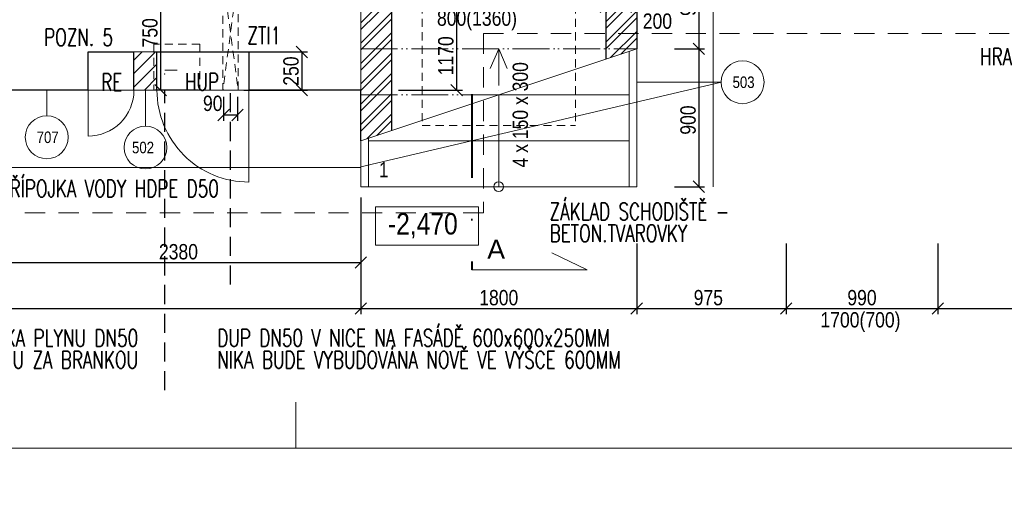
# Model space of a CAD drawing. Header units: millimetres. Extents: x -300958 to -108039, y 30118 to 292543.
# Tile 100 of 256: x -228033 to -221609, y 112355 to 115481. Entities that reach past the tile are written whole.
import ezdxf
from ezdxf.enums import TextEntityAlignment as Align

# ---------------------------------------------------------------- set-up
doc = ezdxf.new("R2010")
doc.units = ezdxf.units.MM
doc.header["$MEASUREMENT"] = 0
for name, pattern in [('ACAD_ISO05W100', [33, 24, -3, 0, -3, 0, -3]), ('DGN Style 2', [879.857395, 527.914437, -351.942958]), ('DGN Style 4', [1094.119168, 546.717885, -273.358943, 0.683397, -273.358943]), ('HIDDEN', [0.375, 0.25, -0.125])]:
    doc.linetypes.add(name, pattern=pattern)
doc.layers.get('0').update_dxf_attribs({"lineweight": 13})
doc.layers.get('Defpoints').update_dxf_attribs({"color": 3, "lineweight": 13})
for name, color, linetype, lineweight in [('dims', 7, 'Continuous', 9), ('Materiály', 1, 'Continuous', 13), ('navrh', 1, 'Continuous', 9), ('popis', 7, 'Continuous', 9), ('PSV', 7, 'Continuous', 13), ('RAMECEK', 7, 'Continuous', 0), ('rez', 7, 'Continuous', 13), ('schody', 7, 'Continuous', 13), ('tenka', 7, 'Continuous', 13), ('výškové kóty', 7, 'Continuous', 13), ('walls', 7, 'Continuous', 13)]:
    doc.layers.add(name, color=color, linetype=linetype, lineweight=lineweight)
doc.styles.add('GENERATED_STYLE_8', font='arial.ttf')
doc.styles.add('null', font='ZT01-R14.shx')
doc.styles.add('STYLE-0', font='ARIALN.TTF')
doc.styles.add('Style-Arial', font='arial.ttf')
doc.linetypes.add('PLYN', pattern='A,5,-0.2,["^A",null,S=0.2,R=0,X=0,Y=0],-0.6', length=5.8)
doc.dimstyles.new('arch', dxfattribs={"dimscale": 50, "dimtxt": 2.5, "dimasz": 2.5, "dimexe": 1.25, "dimexo": 0.9, "dimtad": 1, "dimdec": 0, "dimtxsty": 'STYLE-0', "dimblk": 'ARCHTICK', "dimcen": 2.5, "dimadec": 0, "dimazin": 0, "dimtfac": 1, "dimtdec": 0, "dimtmove": 2, "dimatfit": 3, "dimldrblk": 'ARCHTICK', "dimfxl": 0, "dimarcsym": 0})

# ---------------------------------------------------------------- blocks, each defined once
blk = doc.blocks.new('*U49')
at = {"layer": 'RAMECEK', "linetype": 'Continuous', "lineweight": 0}
blk.add_line((-5250, -11137.5), (-5250, -10837.5), dxfattribs=at)
at = {"layer": 'RAMECEK', "linetype": 'Continuous', "lineweight": 0, "flags": 128}
blk.add_lwpolyline([(-15750, -11137.5), (15750, -11137.5), (15750, 11137.5), (-15750, 11137.5)], close=True, dxfattribs=at)
blk = doc.blocks.new('_ArchTick')
at = {"color": 0, "linetype": 'ByBlock', "flags": 128}
blk.add_lwpolyline([(-0.5, -0.5), (0.5, 0.5)], dxfattribs=at)
blk = doc.blocks.new('*D280')
at = {"layer": 'Defpoints', "color": 0, "linetype": 'Continuous'}
for p in [(-228187.6, 114395), (-225807.6, 114395), (-225807.6, 113895)]:
    blk.add_point(p, dxfattribs=at)
at = {"layer": 'dims', "color": 0, "linetype": 'Continuous', "lineweight": -2}
for p, q in [((-228187.6, 114320), (-228187.6, 113857.5)), ((-225807.6, 114320), (-225807.6, 113857.5)), ((-228187.6, 113895), (-225807.6, 113895))]:
    blk.add_line(p, q, dxfattribs=at)
at = {"layer": 'dims', "color": 0, "linetype": 'Continuous', "lineweight": -2, "xscale": 75, "yscale": 75, "zscale": 75, "rotation": 180}
blk.add_blockref('_ArchTick', (-228187.6, 113895), dxfattribs=at)
at = {"layer": 'dims', "color": 0, "linetype": 'Continuous', "lineweight": -2, "xscale": 75, "yscale": 75, "zscale": 75}
blk.add_blockref('_ArchTick', (-225807.6, 113895), dxfattribs=at)
at = {"layer": 'dims', "color": 0, "linetype": 'Continuous', "insert": (-226997.6, 113964.8), "char_height": 100, "attachment_point": 5, "style": 'STYLE-0'}
blk.add_mtext('2380', dxfattribs=at)
blk = doc.blocks.new('*D281')
at = {"layer": 'Defpoints', "color": 0, "linetype": 'Continuous'}
for p in [(-233207.6, 113895), (-225807.6, 113895), (-225807.6, 113595)]:
    blk.add_point(p, dxfattribs=at)
at = {"layer": 'dims', "color": 0, "linetype": 'Continuous', "lineweight": -2}
for p, q in [((-233207.6, 113820), (-233207.6, 113557.5)), ((-225807.6, 113820), (-225807.6, 113557.5)), ((-233207.6, 113595), (-225807.6, 113595))]:
    blk.add_line(p, q, dxfattribs=at)
at = {"layer": 'dims', "color": 0, "linetype": 'Continuous', "lineweight": -2, "xscale": 75, "yscale": 75, "zscale": 75, "rotation": 180}
blk.add_blockref('_ArchTick', (-233207.6, 113595), dxfattribs=at)
at = {"layer": 'dims', "color": 0, "linetype": 'Continuous', "lineweight": -2, "xscale": 75, "yscale": 75, "zscale": 75}
blk.add_blockref('_ArchTick', (-225807.6, 113595), dxfattribs=at)
at = {"layer": 'dims', "color": 0, "linetype": 'Continuous', "insert": (-229507.6, 113664.8), "char_height": 100, "attachment_point": 5, "style": 'STYLE-0'}
blk.add_mtext('7400', dxfattribs=at)
blk = doc.blocks.new('*D282')
at = {"layer": 'Defpoints', "color": 0, "linetype": 'Continuous'}
for p in [(-222042.6, 114095), (-220682.6, 114095), (-220682.6, 113595)]:
    blk.add_point(p, dxfattribs=at)
at = {"layer": 'dims', "color": 0, "linetype": 'Continuous', "lineweight": -2}
for p, q in [((-222042.6, 114020), (-222042.6, 113557.5)), ((-220682.6, 114020), (-220682.6, 113557.5)), ((-222042.6, 113595), (-220682.6, 113595))]:
    blk.add_line(p, q, dxfattribs=at)
at = {"layer": 'dims', "color": 0, "linetype": 'Continuous', "lineweight": -2, "xscale": 75, "yscale": 75, "zscale": 75, "rotation": 180}
blk.add_blockref('_ArchTick', (-222042.6, 113595), dxfattribs=at)
at = {"layer": 'dims', "color": 0, "linetype": 'Continuous', "lineweight": -2, "xscale": 75, "yscale": 75, "zscale": 75}
blk.add_blockref('_ArchTick', (-220682.6, 113595), dxfattribs=at)
at = {"layer": 'dims', "color": 0, "linetype": 'Continuous', "insert": (-221362.6, 113664.8), "char_height": 100, "attachment_point": 5, "style": 'STYLE-0'}
blk.add_mtext('1360', dxfattribs=at)
blk = doc.blocks.new('*D288')
at = {"layer": 'Defpoints', "color": 0, "linetype": 'Continuous'}
for p in [(-223032.6, 114095), (-222042.6, 114095), (-222042.6, 113595)]:
    blk.add_point(p, dxfattribs=at)
at = {"layer": 'dims', "color": 0, "linetype": 'Continuous', "lineweight": -2}
for p, q in [((-223032.6, 114020), (-223032.6, 113557.5)), ((-222042.6, 114020), (-222042.6, 113557.5)), ((-223032.6, 113595), (-222042.6, 113595))]:
    blk.add_line(p, q, dxfattribs=at)
at = {"layer": 'dims', "color": 0, "linetype": 'Continuous', "lineweight": -2, "xscale": 75, "yscale": 75, "zscale": 75, "rotation": 180}
blk.add_blockref('_ArchTick', (-223032.6, 113595), dxfattribs=at)
at = {"layer": 'dims', "color": 0, "linetype": 'Continuous', "lineweight": -2, "xscale": 75, "yscale": 75, "zscale": 75}
blk.add_blockref('_ArchTick', (-222042.6, 113595), dxfattribs=at)
at = {"layer": 'dims', "color": 0, "linetype": 'Continuous', "insert": (-222537.6, 113664.8), "char_height": 100, "attachment_point": 5, "style": 'STYLE-0'}
blk.add_mtext('990', dxfattribs=at)
blk = doc.blocks.new('*D289')
at = {"layer": 'Defpoints', "color": 0, "linetype": 'Continuous'}
for p in [(-224007.6, 114095), (-223032.6, 114095), (-223032.6, 113595)]:
    blk.add_point(p, dxfattribs=at)
at = {"layer": 'dims', "color": 0, "linetype": 'Continuous', "lineweight": -2}
for p, q in [((-224007.6, 114020), (-224007.6, 113557.5)), ((-223032.6, 114020), (-223032.6, 113557.5)), ((-224007.6, 113595), (-223032.6, 113595))]:
    blk.add_line(p, q, dxfattribs=at)
at = {"layer": 'dims', "color": 0, "linetype": 'Continuous', "lineweight": -2, "xscale": 75, "yscale": 75, "zscale": 75, "rotation": 180}
blk.add_blockref('_ArchTick', (-224007.6, 113595), dxfattribs=at)
at = {"layer": 'dims', "color": 0, "linetype": 'Continuous', "lineweight": -2, "xscale": 75, "yscale": 75, "zscale": 75}
blk.add_blockref('_ArchTick', (-223032.6, 113595), dxfattribs=at)
at = {"layer": 'dims', "color": 0, "linetype": 'Continuous', "insert": (-223540.2, 113664.8), "char_height": 100, "attachment_point": 5, "style": 'STYLE-0'}
blk.add_mtext('975', dxfattribs=at)
blk = doc.blocks.new('*D307')
at = {"layer": 'Defpoints', "color": 0, "linetype": 'Continuous'}
for p in [(-225636.4, 116190), (-225636.4, 115020), (-225182.6, 115020)]:
    blk.add_point(p, dxfattribs=at)
at = {"layer": 'dims', "color": 0, "linetype": 'Continuous', "lineweight": -2}
for p, q in [((-225561.4, 116190), (-225145.1, 116190)), ((-225182.6, 116190), (-225182.6, 115020)), ((-225561.4, 115020), (-225145.1, 115020))]:
    blk.add_line(p, q, dxfattribs=at)
at = {"layer": 'dims', "color": 0, "linetype": 'Continuous', "lineweight": -2, "xscale": 75, "yscale": 75, "zscale": 75}
for p, rotation in [((-225182.6, 116190), 90), ((-225182.6, 115020), 270)]:
    blk.add_blockref('_ArchTick', p, dxfattribs=dict(at, rotation=rotation))
at = {"layer": 'dims', "color": 0, "linetype": 'Continuous', "insert": (-225252.4, 115244.9), "char_height": 100, "attachment_point": 5, "rotation": 90, "style": 'STYLE-0'}
blk.add_mtext('1170', dxfattribs=at)
blk = doc.blocks.new('*U48')
at = {"layer": 'rez', "linetype": 'DGN Style 4', "lineweight": 40}
blk.add_line((-376.1, 573.9), (-376.1, -573.9), dxfattribs=at)
at = {"layer": 'rez', "linetype": 'Continuous', "lineweight": 0, "flags": 128}
blk.add_lwpolyline([(-376.1, -573.9), (376.1, -573.9), (146.2, -463.7)], dxfattribs=at)
blk = doc.blocks.new('*D553')
at = {"layer": 'Defpoints', "color": 0, "linetype": 'Continuous'}
for p in [(-225807.6, 114095), (-224007.6, 114095), (-224007.6, 113595)]:
    blk.add_point(p, dxfattribs=at)
at = {"layer": 'dims', "color": 0, "linetype": 'Continuous', "lineweight": -2}
for p, q in [((-225807.6, 114020), (-225807.6, 113557.5)), ((-224007.6, 114020), (-224007.6, 113557.5)), ((-225807.6, 113595), (-224007.6, 113595))]:
    blk.add_line(p, q, dxfattribs=at)
at = {"layer": 'dims', "color": 0, "linetype": 'Continuous', "lineweight": -2, "xscale": 75, "yscale": 75, "zscale": 75, "rotation": 180}
blk.add_blockref('_ArchTick', (-225807.6, 113595), dxfattribs=at)
at = {"layer": 'dims', "color": 0, "linetype": 'Continuous', "lineweight": -2, "xscale": 75, "yscale": 75, "zscale": 75}
blk.add_blockref('_ArchTick', (-224007.6, 113595), dxfattribs=at)
at = {"layer": 'dims', "color": 0, "linetype": 'Continuous', "insert": (-224907.6, 113664.8), "char_height": 100, "attachment_point": 5, "style": 'STYLE-0'}
blk.add_mtext('1800', dxfattribs=at)
blk = doc.blocks.new('*D917')
at = {"layer": 'Defpoints', "color": 0, "linetype": 'Continuous'}
for p in [(-224207.6, 116065), (-224007.6, 116065), (-224207.6, 115565)]:
    blk.add_point(p, dxfattribs=at)
at = {"layer": 'dims', "color": 0, "linetype": 'Continuous', "lineweight": -2}
for p, q in [((-224207.6, 115990), (-224207.6, 115527.5)), ((-224007.6, 115990), (-224007.6, 115527.5)), ((-224007.6, 115565), (-224207.6, 115565))]:
    blk.add_line(p, q, dxfattribs=at)
at = {"layer": 'dims', "color": 0, "linetype": 'Continuous', "lineweight": -2, "xscale": 75, "yscale": 75, "zscale": 75, "rotation": 180}
blk.add_blockref('_ArchTick', (-224207.6, 115565), dxfattribs=at)
at = {"layer": 'dims', "color": 0, "linetype": 'Continuous', "lineweight": -2, "xscale": 75, "yscale": 75, "zscale": 75}
blk.add_blockref('_ArchTick', (-224007.6, 115565), dxfattribs=at)
at = {"layer": 'dims', "color": 0, "linetype": 'Continuous', "insert": (-223872.3, 115470.5), "char_height": 100, "attachment_point": 5, "style": 'STYLE-0'}
blk.add_mtext('200', dxfattribs=at)
blk = doc.blocks.new('*D919')
at = {"layer": 'Defpoints', "color": 0, "linetype": 'Continuous'}
for p in [(-223836.4, 115290), (-223836.4, 114390), (-223602.2, 114390)]:
    blk.add_point(p, dxfattribs=at)
at = {"layer": 'dims', "color": 0, "linetype": 'Continuous', "lineweight": -2}
for p, q in [((-223761.4, 115290), (-223564.7, 115290)), ((-223602.2, 115290), (-223602.2, 114390)), ((-223761.4, 114390), (-223564.7, 114390))]:
    blk.add_line(p, q, dxfattribs=at)
at = {"layer": 'dims', "color": 0, "linetype": 'Continuous', "lineweight": -2, "xscale": 75, "yscale": 75, "zscale": 75}
for p, rotation in [((-223602.2, 115290), 90), ((-223602.2, 114390), 270)]:
    blk.add_blockref('_ArchTick', p, dxfattribs=dict(at, rotation=rotation))
at = {"layer": 'dims', "color": 0, "linetype": 'Continuous', "insert": (-223672, 114825.1), "char_height": 100, "attachment_point": 5, "rotation": 90, "style": 'STYLE-0'}
blk.add_mtext('900', dxfattribs=at)
blk = doc.blocks.new('*D1111')
at = {"layer": 'Defpoints', "color": 0, "linetype": 'Continuous'}
for p in [(-226646.6, 115270), (-226646.6, 115020), (-226192.8, 115020)]:
    blk.add_point(p, dxfattribs=at)
at = {"layer": 'dims', "color": 0, "linetype": 'Continuous', "lineweight": -2}
for p, q in [((-226571.6, 115270), (-226155.3, 115270)), ((-226192.8, 115270), (-226192.8, 115020)), ((-226571.6, 115020), (-226155.3, 115020))]:
    blk.add_line(p, q, dxfattribs=at)
at = {"layer": 'dims', "color": 0, "linetype": 'Continuous', "lineweight": -2, "xscale": 75, "yscale": 75, "zscale": 75}
for p, rotation in [((-226192.8, 115270), 90), ((-226192.8, 115020), 270)]:
    blk.add_blockref('_ArchTick', p, dxfattribs=dict(at, rotation=rotation))
at = {"layer": 'dims', "color": 0, "linetype": 'Continuous', "insert": (-226262.6, 115145), "char_height": 100, "attachment_point": 5, "rotation": 90, "style": 'STYLE-0'}
blk.add_mtext('250', dxfattribs=at)
blk = doc.blocks.new('*D1527')
at = {"layer": 'Defpoints', "color": 0, "linetype": 'Continuous'}
for p in [(-223836.4, 116190), (-223836.4, 115290), (-223602.2, 115290)]:
    blk.add_point(p, dxfattribs=at)
at = {"layer": 'dims', "color": 0, "linetype": 'Continuous', "lineweight": -2}
for p, q in [((-223761.4, 116190), (-223564.7, 116190)), ((-223602.2, 116190), (-223602.2, 115290)), ((-223761.4, 115290), (-223564.7, 115290))]:
    blk.add_line(p, q, dxfattribs=at)
at = {"layer": 'dims', "color": 0, "linetype": 'Continuous', "lineweight": -2, "xscale": 75, "yscale": 75, "zscale": 75}
for p, rotation in [((-223602.2, 116190), 90), ((-223602.2, 115290), 270)]:
    blk.add_blockref('_ArchTick', p, dxfattribs=dict(at, rotation=rotation))
at = {"layer": 'dims', "color": 0, "linetype": 'Continuous', "insert": (-223672, 115600.4), "char_height": 100, "attachment_point": 5, "rotation": 90, "style": 'STYLE-0'}
blk.add_mtext('900', dxfattribs=at)
blk = doc.blocks.new('*D1712')
at = {"layer": 'Defpoints', "color": 0, "linetype": 'Continuous'}
for p in [(-226702.6, 115051.4), (-226612.6, 115051.4), (-226702.6, 114857.9)]:
    blk.add_point(p, dxfattribs=at)
at = {"layer": 'dims', "color": 0, "linetype": 'Continuous', "lineweight": -2}
for p, q in [((-226702.6, 114976.4), (-226702.6, 114820.4)), ((-226612.6, 114976.4), (-226612.6, 114820.4)), ((-226612.6, 114857.9), (-226702.6, 114857.9))]:
    blk.add_line(p, q, dxfattribs=at)
at = {"layer": 'dims', "color": 0, "linetype": 'Continuous', "lineweight": -2, "xscale": 75, "yscale": 75, "zscale": 75, "rotation": 180}
blk.add_blockref('_ArchTick', (-226702.6, 114857.9), dxfattribs=at)
at = {"layer": 'dims', "color": 0, "linetype": 'Continuous', "lineweight": -2, "xscale": 75, "yscale": 75, "zscale": 75}
blk.add_blockref('_ArchTick', (-226612.6, 114857.9), dxfattribs=at)
at = {"layer": 'dims', "color": 0, "linetype": 'Continuous', "insert": (-226773.8, 114933.7), "char_height": 100, "attachment_point": 5, "style": 'STYLE-0'}
blk.add_mtext('90', dxfattribs=at)
blk = doc.blocks.new('*D1713')
at = {"layer": 'Defpoints', "color": 0, "linetype": 'Continuous'}
for p in [(-227113.5, 115770), (-226791.9, 115770), (-226791.9, 115020)]:
    blk.add_point(p, dxfattribs=at)
at = {"layer": 'dims', "color": 0, "linetype": 'Continuous', "lineweight": -2}
for p, q in [((-226866.9, 115770), (-227151, 115770)), ((-227113.5, 115020), (-227113.5, 115770)), ((-226866.9, 115020), (-227151, 115020))]:
    blk.add_line(p, q, dxfattribs=at)
at = {"layer": 'dims', "color": 0, "linetype": 'Continuous', "lineweight": -2, "xscale": 75, "yscale": 75, "zscale": 75}
for p, rotation in [((-227113.5, 115770), 90), ((-227113.5, 115020), 270)]:
    blk.add_blockref('_ArchTick', p, dxfattribs=dict(at, rotation=rotation))
at = {"layer": 'dims', "color": 0, "linetype": 'Continuous', "insert": (-227183.3, 115395), "char_height": 100, "attachment_point": 5, "rotation": 90, "style": 'STYLE-0'}
blk.add_mtext('750', dxfattribs=at)

msp = doc.modelspace()

# ---------------------------------------------------------------- hatches: boundary and pattern name
at = {"layer": 'Materiály', "linetype": 'Continuous', "lineweight": 0}
h = msp.add_hatch(dxfattribs=at)
h.set_pattern_fill('ANSI32', color=256, scale=250, style=0)
h.paths.add_polyline_path([(-225607.6, 116190), (-225807.6, 116190), (-225807.6, 115290), (-225607.6, 115290)])
h.paths.add_polyline_path([(-225607.6, 115290), (-225807.6, 115290), (-225807.6, 115020), (-225807.6, 114990), (-225607.6, 114990)])
h.paths.add_polyline_path([(-225807.6, 114690), (-225607.6, 114756.7), (-225607.6, 114990), (-225807.6, 114990)])
h = msp.add_hatch(dxfattribs=at)
h.set_pattern_fill('ANSI32', color=256, scale=250, style=0)
h.paths.add_polyline_path([(-224007.6, 116040), (-224007.6, 116190), (-224207.6, 116190), (-224207.6, 115290), (-224007.6, 115290), (-224007.6, 115740)])
h.paths.add_polyline_path([(-224207.6, 115290), (-224207.6, 115223.3), (-224007.6, 115290)])
h.paths.add_polyline_path([(-224207.8, 115850.7), (-224207.8, 116083), (-224055.7, 116083), (-224055.7, 115850.7)], flags=9)
at = {"layer": 'Materiály', "linetype": 'Continuous'}
h = msp.add_hatch(dxfattribs=at)
h.set_pattern_fill('ANSI31', color=256, scale=500, style=0)
h.paths.add_polyline_path([(-227287.6, 115020), (-227157.6, 115020), (-227157.6, 115270), (-227287.6, 115270)])
h.paths.add_polyline_path([(-227137.6, 115270), (-227157.6, 115270), (-227157.6, 115020), (-227137.6, 115020)])

# ---------------------------------------------------------------- linework, layer by layer
at = {"linetype": 'PLYN', "ltscale": 100}
msp.add_line((-227004.9, 115150.2), (-227086.5, 115150.2), dxfattribs=at)
msp.add_point((-227086.5, 115125.2), dxfattribs=at)
at = {"layer": 'Materiály', "linetype": 'Continuous'}
msp.add_line((-225807.6, 114390), (-224007.6, 114390), dxfattribs=at)
at = {"layer": 'navrh', "linetype": 'Continuous', "lineweight": 30}
for p, q in [((-225607.6, 116190), (-225607.6, 114756.7)), ((-224207.6, 115223.3), (-224207.6, 116190)), ((-224007.6, 116190), (-224007.6, 115290)), ((-227287.6, 115020), (-227287.6, 115270)), ((-227137.6, 115020), (-227137.6, 115270)), ((-225807.6, 114690), (-225807.6, 115020))]:
    msp.add_line(p, q, dxfattribs=at)
at = {"layer": 'navrh', "linetype": 'DGN Style 2', "lineweight": 0, "ltscale": 0.1}
for p, q in [((-225407.6, 116190), (-225407.6, 114790)), ((-224407.6, 116190), (-224407.6, 114790)), ((-225407.6, 114790), (-224407.6, 114790))]:
    msp.add_line(p, q, dxfattribs=at)
at = {"layer": 'navrh', "linetype": 'Continuous'}
for p, q in [((-223507.6, 114390), (-223507.6, 115690)), ((-225807.6, 114690), (-224007.6, 115290)), ((-224057.6, 114390), (-224057.6, 115273.3)), ((-224007.6, 114390), (-224007.6, 115290)), ((-224955.1, 114990), (-224057.6, 114990)), ((-224907.6, 114990), (-224907.6, 114390)), ((-225807.6, 114390), (-225807.6, 114690)), ((-225757.6, 114390), (-225757.6, 114706.7)), ((-225757.6, 114690), (-224057.6, 114690)), ((-233712.6, 114515), (-225807.6, 114515)), ((-225807.6, 114390), (-224007.6, 114390))]:
    msp.add_line(p, q, dxfattribs=at)
at = {"layer": 'navrh', "linetype": 'ACAD_ISO05W100', "ltscale": 10}
for p, q in [((-225807.6, 115290), (-224007.6, 115290)), ((-224907.6, 115290), (-224962.7, 115161)), ((-224907.6, 115290), (-224907.6, 114990)), ((-224907.6, 115290), (-224852.5, 115161)), ((-225807.6, 114990), (-224955.1, 114990))]:
    msp.add_line(p, q, dxfattribs=at)
at = {"layer": 'navrh', "linetype": 'Continuous', "lineweight": 0}
msp.add_line((-227287.6, 115020), (-227137.6, 115020), dxfattribs=at)
msp.add_lwpolyline([(-227587.6, 115020), (-227287.6, 115020), (-227287.6, 115270), (-227587.6, 115270)], close=True, dxfattribs=at)
at = {"layer": 'navrh', "linetype": 'Continuous', "lineweight": 30, "flags": 128}
for points in [[(-227587.6, 115020), (-227587.6, 115270), (-227287.6, 115270)], [(-227137.6, 115270), (-226537.6, 115270), (-226537.6, 115020)]]:
    msp.add_lwpolyline(points, dxfattribs=at)
at = {"layer": 'navrh', "linetype": 'Continuous', "lineweight": 0}
msp.add_lwpolyline([(-227137.6, 115020), (-226537.6, 115020), (-226537.6, 115270), (-227137.6, 115270), (-227137.6, 115020)], dxfattribs=at)
at = {"layer": 'navrh', "flags": 128}
for points in [[(-227587.6, 115020), (-227587.6, 114720), (-227587.6, 115020), (-227587.6, 114720, 0.414214), (-227287.6, 115020)], [(-226537.6, 115020), (-226537.6, 114420), (-226537.6, 115020), (-226537.6, 114420, -0.414214), (-227137.6, 115020)]]:
    msp.add_lwpolyline(points, format="xyb", dxfattribs=at)
at = {"layer": 'navrh', "linetype": 'Continuous'}
msp.add_circle((-224907.6, 114390), 31.6, dxfattribs=at)
at = {"layer": 'PSV', "linetype": 'Continuous', "lineweight": 0}
for p, q in [((-225807.6, 114520), (-223453.5, 115072.2)), ((-224007.6, 115072.2), (-223456.4, 115072.2)), ((-227857, 115020), (-227857, 114852.7)), ((-227212.6, 115020), (-227212.6, 114785.9))]:
    msp.add_line(p, q, dxfattribs=at)
for centre in [(-223316.3, 115072.2), (-227857, 114712.7), (-227212.6, 114645.9)]:
    msp.add_circle(centre, 140.1, dxfattribs=at)
at = {"layer": 'RAMECEK', "linetype": 'Continuous', "lineweight": 0, "flags": 128}
msp.add_lwpolyline([(-236732.6, 87932.5), (-205232.6, 87932.5), (-205232.6, 112682.5), (-236732.6, 112682.5)], close=True, dxfattribs=at)
at = {"layer": 'tenka', "linetype": 'Continuous'}
for p, q in [((-225807.6, 116190), (-225807.6, 115020)), ((-227137.6, 115270), (-227287.6, 115270))]:
    msp.add_line(p, q, dxfattribs=at)
at = {"layer": 'tenka', "linetype": 'DGN Style 2', "ltscale": 0.25}
for p, q in [((-225007.6, 115390), (-216782.6, 115390)), ((-225007.6, 115390), (-225007.6, 114220)), ((-225007.6, 114220), (-234007.6, 114220))]:
    msp.add_line(p, q, dxfattribs=at)
at = {"layer": 'tenka', "linetype": 'DGN Style 2', "ltscale": 0.1}
for p, q in [((-227157.6, 115320), (-227157.6, 115020)), ((-226857.6, 115320), (-227157.6, 115320)), ((-226857.6, 115320), (-226857.6, 115020))]:
    msp.add_line(p, q, dxfattribs=at)
at = {"layer": 'tenka', "linetype": 'DGN Style 2', "ltscale": 0.1, "flags": 128}
msp.add_lwpolyline([(-226707.6, 115770), (-226707.6, 115020), (-226607.6, 115770), (-226607.6, 115020), (-226707.6, 115770)], dxfattribs=at)
at = {"layer": 'výškové kóty', "linetype": 'Continuous', "lineweight": 0, "flags": 128}
msp.add_lwpolyline([(-225710.7, 114258.7), (-225040, 114258.7), (-225040, 114009.1), (-225710.7, 114009.1)], close=True, dxfattribs=at)
at = {"layer": 'walls', "linetype": 'Continuous', "lineweight": 30}
for p, q in [((-227587.6, 115020), (-228187.6, 115020)), ((-225807.6, 115020), (-226537.6, 115020))]:
    msp.add_line(p, q, dxfattribs=at)
at = {"layer": 'walls', "linetype": 'HIDDEN', "lineweight": 30, "ltscale": 500}
for p, q in [((-227086.5, 113060.8), (-227086.5, 115020)), ((-226657.6, 113750.7), (-226657.6, 115020))]:
    msp.add_line(p, q, dxfattribs=at)

# ---------------------------------------------------------------- block references
at = {"layer": 'RAMECEK', "linetype": 'Continuous', "lineweight": 0}
msp.add_blockref('*U49', (-220982.6, 123820), dxfattribs=at)
at = {"layer": 'rez', "linetype": 'DGN Style 4', "lineweight": 40}
msp.add_blockref('*U48', (-224706.5, 114421.1), dxfattribs=at)

# ---------------------------------------------------------------- texts
at = {"layer": 'dims', "linetype": 'Continuous', "style": 'STYLE-0'}
for s, p in [('800(1360)', (-225049.4, 115490.7)), ('1700(700)', (-222547.4, 113520.7))]:
    msp.add_text(s, height=100, dxfattribs=at).set_placement(p, align=Align.MIDDLE_CENTER)
at = {"layer": 'popis', "linetype": 'Continuous', "char_height": 112, "rotation": 0.00116, "line_spacing_factor": 0.765173, "style": 'Style-Arial'}
for s, insert, attachment_point in [('{\\Fromans|c238;\\W0.7143;POZN. 5}', (-227873.5, 115365.9), 4), ('{\\Fromans|c238;\\W0.7143;ZTI1}', (-226547.5, 115377.8), 4), ('{\\Fromans|c238;\\W0.7143;HRANA HLUBOKÉHO ODKOPU}', (-221767.1, 115238.9), 4), ('{\\Fromans|c238;\\W0.71429;RE}', (-227501.2, 115072.9), 4), ('{\\Fromans|c238;\\W0.71429;HUP}', (-226955.4, 115074.7), 4), ('{\\Fromans|c238;\\W0.71429;DOMOVNÍ PŘÍPOJKA VODY HDPE D50}', (-226734.3, 114434.1), 3), ('\\A1;{\\Fromans|c238;\\W0.7143; \\PZÁKLAD SCHODIŠTĚ -\\PBETON.TVAROVKY}', (-224575.1, 114227.9), 4), ('{\\Fromans|c238;\\W0.71429;STÁV. DOMOVNÍ PŘÍPOJKA PLYNU DN50\\PHUP V ZEMI V PŘÍSTUPOVÉM CHODNÍKU ZA BRANKOU}', (-227260.7, 113458.6), 3), ('{\\Fromans|c238;\\W0.71429;DUP DN50 V NICE NA FASÁDĚ 600x600x250MM\\PNIKA BUDE VYBUDOVÁNA NOVĚ VE VÝŠCE 600MM}', (-226744, 113458.6), 1)]:
    msp.add_mtext(s, dxfattribs=dict(at, insert=insert, attachment_point=attachment_point))
at = {"layer": 'PSV', "linetype": 'Continuous', "lineweight": 0, "style": 'STYLE-0'}
for s, p in [('503', (-223310.1, 115072.2)), ('707', (-227850.7, 114712.7)), ('502', (-227228.5, 114645.9))]:
    msp.add_text(s, height=75, dxfattribs=at).set_placement(p, align=Align.MIDDLE_CENTER)
at = {"layer": 'rez', "linetype": 'Continuous', "lineweight": 0, "insert": (-224982.8, 113919), "char_height": 125, "width": 286.438, "attachment_point": 7, "style": 'GENERATED_STYLE_8'}
msp.add_mtext('A', dxfattribs=at)
at = {"layer": 'schody', "linetype": 'Continuous', "style": 'STYLE-0'}
msp.add_text('4 x 150 x 300', height=100, rotation=90, dxfattribs=at).set_placement((-224766.9, 114859.6), align=Align.MIDDLE_CENTER)
msp.add_text('1', height=100, dxfattribs=at).set_placement((-225658, 114500.6), align=Align.MIDDLE_CENTER)
at = {"layer": 'výškové kóty', "linetype": 'Continuous', "lineweight": 0, "insert": (-225630.1, 114217.8), "char_height": 140, "width": 1046.843, "attachment_point": 1, "style": 'STYLE-0'}
msp.add_mtext('-2,470', dxfattribs=at)

# ---------------------------------------------------------------- dimensions: what is measured, and where the dimension line sits
at = {"layer": 'dims', "linetype": 'Continuous'}
for base, p1, p2, angle, picture, middle in [((-225182.6, 115020), (-225636.4, 116190), (-225636.4, 115020), 270, '*D307', (-225252.4, 115244.9)), ((-223602.2, 115290), (-223836.4, 116190), (-223836.4, 115290), 270, '*D1527', (-223672, 115600.4)), ((-224207.6, 115565), (-224007.6, 116065), (-224207.6, 116065), 180, '*D917', (-223872.3, 115470.5)), ((-223602.2, 114390), (-223836.4, 115290), (-223836.4, 114390), 270, '*D919', (-223672, 114825.1)), ((-226192.8, 115020), (-226646.6, 115270), (-226646.6, 115020), 270, '*D1111', (-226262.6, 115145)), ((-226702.6, 114857.9), (-226612.6, 115051.4), (-226702.6, 115051.4), 180, '*D1712', (-226773.8, 114933.7))]:
    dim = msp.add_linear_dim(base=base, p1=p1, p2=p2, angle=angle, dimstyle='arch', override={"dimtxt": 2, "dimasz": 1.5, "dimexe": 0.75, "dimexo": 1.5, "dimgap": 0.375, "dimcen": 0.05}, dxfattribs=at)
    dim.commit()
    dim.dimension.update_dxf_attribs({"geometry": picture, "text_midpoint": middle, "dimtype": 160})
dim = msp.add_linear_dim(base=(-227113.5, 115770), p1=(-226791.9, 115020), p2=(-226791.9, 115770), angle=90, dimstyle='arch', override={"dimtxt": 2, "dimasz": 1.5, "dimexe": 0.75, "dimexo": 1.5, "dimgap": 0.375, "dimcen": 0.05}, dxfattribs=at)
dim.commit()
dim.dimension.update_dxf_attribs({"geometry": '*D1713', "text_midpoint": (-227183.3, 115395)})
for base, p1, p2, picture, middle in [((-225807.6, 113895), (-228187.6, 114395), (-225807.6, 114395), '*D280', (-226997.6, 113964.8)), ((-224007.6, 113595), (-225807.6, 114095), (-224007.6, 114095), '*D553', (-224907.6, 113664.8)), ((-222042.6, 113595), (-223032.6, 114095), (-222042.6, 114095), '*D288', (-222537.6, 113664.8)), ((-220682.6, 113595), (-222042.6, 114095), (-220682.6, 114095), '*D282', (-221362.6, 113664.8)), ((-225807.6, 113595), (-233207.6, 113895), (-225807.6, 113895), '*D281', (-229507.6, 113664.8))]:
    dim = msp.add_linear_dim(base=base, p1=p1, p2=p2, dimstyle='arch', override={"dimtxt": 2, "dimasz": 1.5, "dimexe": 0.75, "dimexo": 1.5, "dimgap": 0.375, "dimcen": 0.05}, dxfattribs=at)
    dim.commit()
    dim.dimension.update_dxf_attribs({"geometry": picture, "text_midpoint": middle})
dim = msp.add_linear_dim(base=(-223032.6, 113595), p1=(-224007.6, 114095), p2=(-223032.6, 114095), dimstyle='arch', override={"dimtxt": 2, "dimasz": 1.5, "dimexe": 0.75, "dimexo": 1.5, "dimgap": 0.375, "dimcen": 0.05}, dxfattribs=at)
dim.commit()
dim.dimension.update_dxf_attribs({"geometry": '*D289', "text_midpoint": (-223540.2, 113664.8), "dimtype": 160})

doc.saveas('drawing.dxf')
